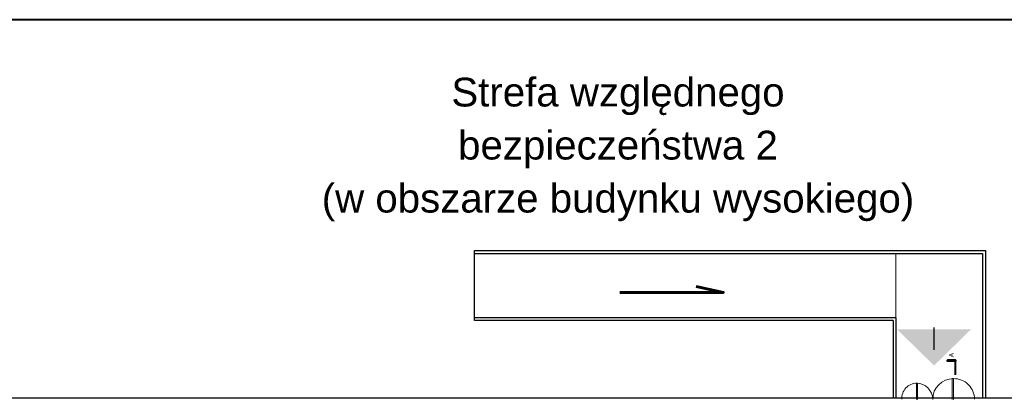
# Model space of a CAD drawing. Header units: millimetres. Extents: x 6612729504 to 6612744462, y 5733542327 to 5733549367.
# Tile 61 of 109: x 6612734603 to 6612738877, y 5733547718 to 5733549367. Entities that reach past the tile are written whole.
import ezdxf

# ---------------------------------------------------------------- set-up
doc = ezdxf.new("R2010")
doc.units = ezdxf.units.MM
doc.header["$MEASUREMENT"] = 0
for name, color, linetype in [('_ ARKUSZ _ 01 _ RAMKA', 7, 'Continuous'), ('___OPISY', 7, 'Continuous'), ('A_AKCENT', 7, 'Continuous'), ('A_SCIANY PROJ. wewn', 7, 'Continuous'), ('dwa_DRZWI', 7, 'Continuous'), ('dwa_TEXT_50', 7, 'Continuous'), ('inw_WIDOK', 7, 'Continuous'), ('WIDOK', 7, 'Continuous')]:
    doc.layers.add(name, color=color, linetype=linetype)
doc.styles.add('GENERATED_STYLE_1', font='arial.ttf')

msp = doc.modelspace()

# ---------------------------------------------------------------- hatches: boundary and pattern name
at = {"layer": 'A_AKCENT', "linetype": 'Continuous', "lineweight": 40}
msp.add_hatch(color=252, dxfattribs=at).paths.add_polyline_path([(6612738571.854866, 5733547864.75943), (6612738411.854866, 5733548021.493234), (6612738731.854866, 5733548021.493234)])

# ---------------------------------------------------------------- linework, layer by layer
at = {"layer": '_ ARKUSZ _ 01 _ RAMKA', "color": 7, "lineweight": 40}
msp.add_lwpolyline([(6612730636.884463, 5733549367.448231), (6612730636.884463, 5733542327.448219), (6612744461.930632, 5733542327.448219), (6612744461.930632, 5733549367.448231)], close=True, dxfattribs=at)
at = {"layer": 'A_SCIANY PROJ. wewn', "color": 252, "lineweight": 30, "flags": 128}
msp.add_lwpolyline([(6612738571.854866, 5733547932.762307), (6612738571.854866, 5733548029.679443)], dxfattribs=at)
at = {"layer": 'dwa_DRZWI', "color": 252, "lineweight": 20}
for p, q in [((6612738651.016488, 5733547717.844668), (6612738651.016167, 5733547807.844687)), ((6612738656.016167, 5733547807.844687), (6612738656.016488, 5733547717.844687)), ((6612738496.016739, 5733547787.844687), (6612738496.016489, 5733547717.844687)), ((6612738499.905377, 5733547717.844672), (6612738499.905628, 5733547787.844687))]:
    msp.add_line(p, q, dxfattribs=at)
for points in [[(6612738651.016167, 5733547807.844687), (6612738656.016167, 5733547807.844687)], [(6612738499.905628, 5733547787.844687), (6612738496.016739, 5733547787.844687)]]:
    msp.add_lwpolyline(points, dxfattribs=at)
for centre, radius, start, end in [((6612738656.016488, 5733547717.844687), 90, 90, 180), ((6612738657.579339, 5733547717.823558), 90.034725, 0.173760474, 90.995069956), ((6612738497.573823, 5733547722.268131), 65.577699, 89.6617678, 183.67224831), ((6612738496.016488, 5733547717.844687), 70, 0, 90)]:
    msp.add_arc(centre, radius, start, end, dxfattribs=at)
at = {"layer": 'dwa_TEXT_50', "color": 252, "lineweight": 40}
msp.add_lwpolyline([(6612738664.565747, 5733547824.871577), (6612738664.565648, 5733547888.221732), (6612738630.52141, 5733547888.22168)], dxfattribs=at)
msp.add_lwpolyline([(6612738664.565648, 5733547888.221732), (6612738664.565655, 5733547883.361849), (6612738630.521418, 5733547883.361795), (6612738630.52141, 5733547888.22168)], close=True, dxfattribs=at)
at = {"layer": 'inw_WIDOK', "color": 252, "lineweight": 30}
for p, q in [((6612736576.516485, 5733548363.844687), (6612738794.516489, 5733548363.844687)), ((6612736576.516485, 5733548059.844687), (6612736576.516485, 5733548363.844687)), ((6612738794.516489, 5733548363.844687), (6612738794.516489, 5733547724.844687)), ((6612736576.516485, 5733548351.844687), (6612738782.516488, 5733548351.844687)), ((6612738782.516488, 5733548351.844687), (6612738782.516488, 5733547724.844687)), ((6612738406.516488, 5733548071.844687), (6612736576.516485, 5733548071.844687)), ((6612738406.516488, 5733548071.844687), (6612738406.516488, 5733547724.844687)), ((6612738394.516488, 5733548059.844687), (6612736576.516485, 5733548059.844687)), ((6612738394.516488, 5733548059.844687), (6612738394.516488, 5733547724.844687))]:
    msp.add_line(p, q, dxfattribs=at)
at = {"layer": 'inw_WIDOK', "color": 252, "lineweight": 18}
msp.add_line((6612738406.516488, 5733548351.844687), (6612738406.516488, 5733548071.844687), dxfattribs=at)
at = {"layer": 'inw_WIDOK', "color": 252, "lineweight": 60, "flags": 128}
msp.add_lwpolyline([(6612737207.789583, 5733548182.148584), (6612737657.485327, 5733548182.148584), (6612737538.813932, 5733548208.822907)], dxfattribs=at)
at = {"layer": 'WIDOK', "color": 252, "lineweight": 30}
for p, q in [((6612736576.516485, 5733548059.844687), (6612736576.516485, 5733548363.844687)), ((6612736576.516485, 5733548059.844687), (6612736576.516485, 5733548363.844687)), ((6612736576.516485, 5733548363.844687), (6612738794.516489, 5733548363.844687)), ((6612736576.516485, 5733548059.844687), (6612736576.516485, 5733548363.844687)), ((6612738794.516489, 5733548363.844687), (6612738794.516489, 5733547724.844687)), ((6612738794.516489, 5733548363.844687), (6612738794.516489, 5733547724.844687)), ((6612738794.516489, 5733548363.844687), (6612738794.516489, 5733547724.844687)), ((6612736576.516485, 5733548351.844687), (6612738782.516489, 5733548351.844687)), ((6612738782.516489, 5733548351.844687), (6612738782.516489, 5733547724.844687)), ((6612738782.516489, 5733548351.844687), (6612738782.516489, 5733547724.844687)), ((6612738782.516489, 5733548351.844687), (6612738782.516489, 5733547724.844687)), ((6612738406.516488, 5733548071.844687), (6612736576.516485, 5733548071.844687)), ((6612738406.516488, 5733548071.844687), (6612736576.516485, 5733548071.844687)), ((6612738406.516488, 5733548071.844687), (6612736576.516485, 5733548071.844687)), ((6612738406.516488, 5733548071.844687), (6612738406.516488, 5733547724.844687)), ((6612738406.516488, 5733548071.844687), (6612738406.516488, 5733547724.844687)), ((6612738406.516488, 5733548071.844687), (6612738406.516488, 5733547724.844687)), ((6612738394.516488, 5733548059.844687), (6612736576.516485, 5733548059.844687)), ((6612738394.516488, 5733548059.844687), (6612736576.516485, 5733548059.844687)), ((6612738394.516488, 5733548059.844687), (6612736576.516485, 5733548059.844687)), ((6612738394.516488, 5733548059.844687), (6612738394.516488, 5733547724.844687)), ((6612738394.516488, 5733548059.844687), (6612738394.516488, 5733547724.844687)), ((6612738394.516488, 5733548059.844687), (6612738394.516488, 5733547724.844687)), ((6612731344.516478, 5733547724.844687), (6612743410.516496, 5733547724.844687)), ((6612731344.516478, 5733547724.844687), (6612743413.516496, 5733547724.844687)), ((6612738394.516488, 5733547724.844687), (6612738794.516489, 5733547724.844687))]:
    msp.add_line(p, q, dxfattribs=at)
at = {"layer": 'WIDOK', "color": 252, "lineweight": 18}
msp.add_line((6612738406.516488, 5733548351.844687), (6612738406.516488, 5733548071.844687), dxfattribs=at)
msp.add_line((6612738406.516488, 5733548351.844687), (6612738406.516488, 5733548071.844687), dxfattribs=at)
msp.add_line((6612738406.516488, 5733548351.844687), (6612738406.516488, 5733548071.844687), dxfattribs=at)
at = {"layer": 'WIDOK', "color": 252, "lineweight": 30}
msp.add_lwpolyline([(6612737207.789583, 5733548182.148584), (6612737657.485327, 5733548182.148584), (6612737538.813932, 5733548208.822907)], dxfattribs=at)

# ---------------------------------------------------------------- texts
at = {"layer": '___OPISY', "color": 252, "lineweight": 18, "insert": (6612737199.93271, 5733549115.281004), "char_height": 125.00000018, "attachment_point": 2, "line_spacing_factor": 1.105798, "style": 'GENERATED_STYLE_1'}
msp.add_mtext('\\A1;{\\pqc;\\fArial|b0|i0|c238|p38;Strefa względnego \\P\\pqc;\\fArial|b0|i0|c238|p38;bezpieczeństwa 2 \\P\\pqc;\\fArial|b0|i0|c238|p38;(w obszarze budynku wysokiego\\fArial|b0|i0|c238|p38;)}', dxfattribs=at)
at = {"layer": 'dwa_TEXT_50', "color": 252, "lineweight": 40, "insert": (6612738656.739749, 5733547919.382041), "char_height": 20.00000003, "attachment_point": 9, "rotation": 90.000090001, "style": 'GENERATED_STYLE_1'}
msp.add_mtext('\\A1;{\\pqr;\\fArial|b0|i0|c238|p38;A}', dxfattribs=at)

doc.saveas('drawing.dxf')
